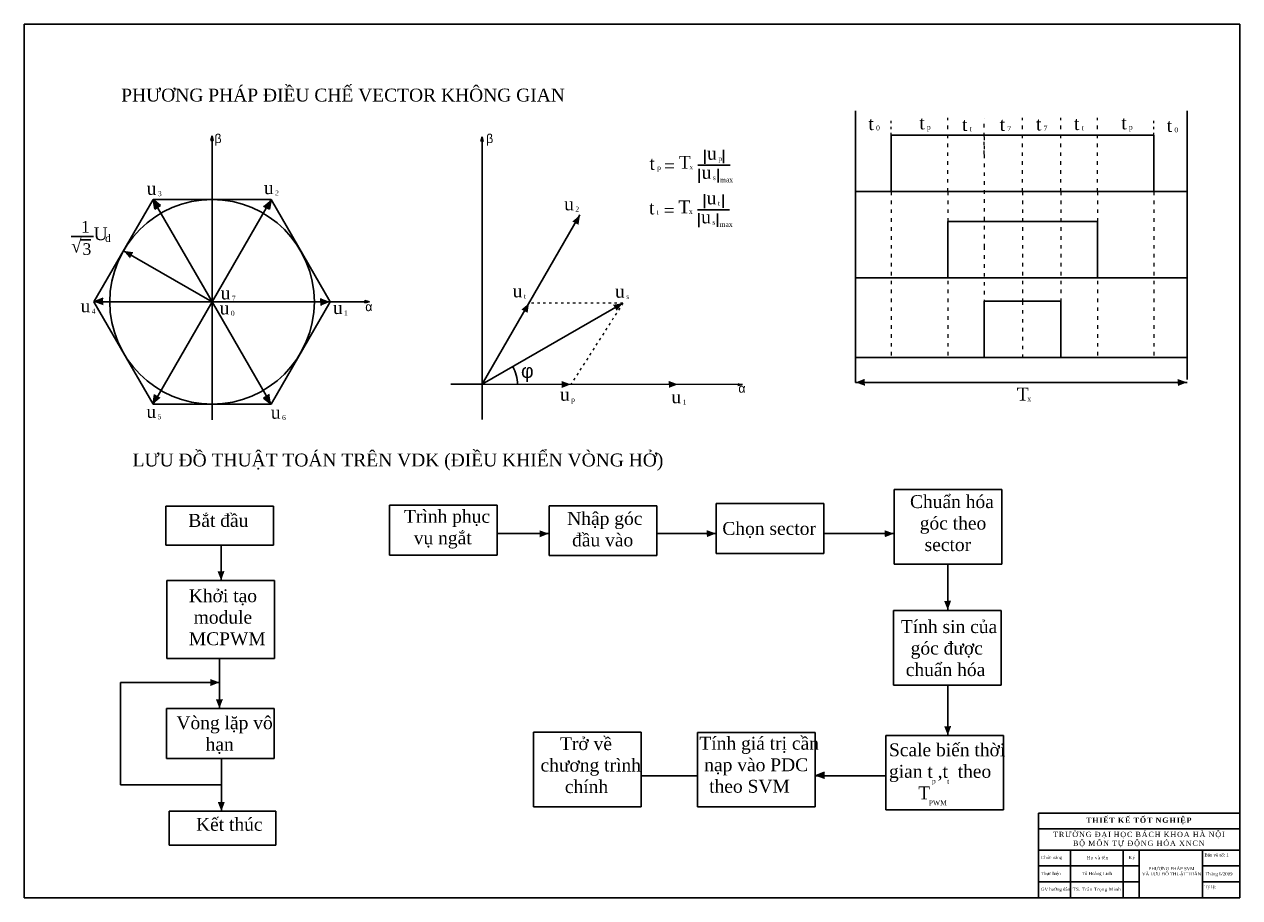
# Model space of a CAD drawing. Header units: inches. Extents: x 0 to 6137, y 1 to 4411.
import ezdxf

# ---------------------------------------------------------------- set-up
doc = ezdxf.new("R2010")
doc.units = ezdxf.units.IN
doc.header["$MEASUREMENT"] = 0
doc.linetypes.add('ACAD_ISO03W100', pattern=[30, 12, -18])
doc.layers.add('Layer1', color=7, linetype='ACAD_ISO03W100', lineweight=20)
doc.layers.add('Text', color=7, linetype='Continuous', lineweight=15)
doc.styles.add('style1', font='TIMES.TTF', dxfattribs={"height": 3})
doc.styles.add('style2', font='VNARIALI.TTF', dxfattribs={"width": 0.7, "height": 3})

msp = doc.modelspace()

# ---------------------------------------------------------------- hatches: boundary and pattern name
for points in [[(948.7, 3848), (942.2, 3824.6), (954.1, 3824.6)], [(2311.8, 3842.4), (2305.3, 3818.9), (2317.2, 3818.9)], [(658.4, 3477), (688.3, 3495.6), (649.8, 3526)], [(1245.8, 3525.6), (1207.7, 3493.7), (1238.7, 3477.1)], [(2805.4, 3447.5), (2767.3, 3415.6), (2798.3, 3398.9)], [(501.3, 3267.5), (533.2, 3229.4), (549.8, 3260.4)], [(351.9, 3009.7), (398.6, 2992.6), (397.5, 3027.8)], [(1544.3, 3009.7), (1497.6, 3026.8), (1498.7, 2991.6)], [(1743.3, 3009.7), (1719.9, 3016.1), (1719.9, 3004.2)], [(2548.3, 3002.9), (2510.2, 2971), (2541.2, 2954.3)], [(3021.5, 3003.2), (2972.6, 2994.6), (2991.1, 2964.7)], [(2759.5, 2593.1), (2712.8, 2610.1), (2713.9, 2574.9)], [(3300.5, 2593.3), (3253.8, 2610.3), (3254.9, 2575.2)], [(3626.3, 2593.1), (3602.9, 2599.6), (3602.9, 2587.7)], [(4197.5, 2602.9), (4244.2, 2585.9), (4243.1, 2621)], [(5870.2, 2603.1), (5823.5, 2620.2), (5824.6, 2585)], [(650.1, 2493.9), (688.2, 2525.9), (657.2, 2542.5)], [(1245.6, 2493.7), (1237.1, 2542.7), (1207.1, 2524.2)], [(2648, 1839.2), (2601.2, 1856.3), (2602.3, 1821.1)], [(3492.1, 1840), (3445.3, 1857), (3446.4, 1821.9)], [(4390.7, 1839.7), (4344, 1856.7), (4345, 1821.5)], [(993.6, 1603.2), (1010.6, 1650), (975.5, 1648.9)], [(4662.4, 1453.9), (4679.5, 1500.6), (4644.3, 1499.5)], [(985.5, 1088.1), (938.8, 1105.2), (939.9, 1070)], [(985.4, 956.9), (1002.5, 1003.6), (967.3, 1002.5)], [(4662.7, 820.7), (4679.7, 867.4), (4644.6, 866.3)], [(3994.4, 617), (4041.2, 599.9), (4040.1, 635.1)], [(995.2, 437.8), (1012.2, 484.5), (977, 483.4)]]:
    msp.add_hatch(color=256).paths.add_polyline_path(points)

# ---------------------------------------------------------------- linework, layer by layer
for p, q in [((4196.9, 3974.6), (4196.9, 2603)), ((5870.9, 3974.6), (5870.9, 3130.5)), ((948.7, 3848), (942.2, 3824.6)), ((942.2, 3824.6), (954.1, 3824.6)), ((947.9, 3605.9), (947.9, 3831.5)), ((954.1, 3824.6), (948.7, 3848)), ((2311.8, 3842.4), (2305.3, 3818.9)), ((2317.2, 3818.9), (2311.8, 3842.4)), ((2311.8, 3842.2), (2311.8, 2414.9)), ((4377.4, 3851.7), (4377.4, 3566.6)), ((4377.4, 3851.7), (5703.1, 3851.7)), ((5703.1, 3851.7), (5703.1, 3566.6)), ((3435.8, 3778), (3435.8, 3707.2)), ((3530.6, 3777), (3530.6, 3709.2)), ((3400.4, 3699.8), (3501, 3699.8)), ((3501, 3699.8), (3516.8, 3699.8)), ((3516.8, 3699.8), (3563.3, 3699.8)), ((3408.1, 3681.8), (3408.1, 3611.1)), ((3502.9, 3680.8), (3502.9, 3613.1)), ((947.9, 3605.9), (947.9, 2413.4)), ((4196.9, 3566.6), (5870.9, 3566.6)), ((649.8, 3526), (351.6, 3009.7)), ((649.8, 2493.3), (1246, 3526)), ((1246, 3526), (649.8, 3526)), ((649.8, 3526), (658.4, 3477)), ((688.3, 3495.6), (649.8, 3526)), ((1238.7, 3477.1), (1245.8, 3525.6)), ((1544.1, 3009.7), (1246, 3526)), ((3433.8, 3552.9), (3433.8, 3482.2)), ((3528.6, 3551.9), (3528.6, 3484.2)), ((658.4, 3477), (688.3, 3495.6)), ((947.9, 3009.7), (672.9, 3486)), ((1207.7, 3493.7), (1238.7, 3477.1)), ((2311.8, 2593.3), (2805.6, 3448.6)), ((3398.4, 3474.8), (3499, 3474.8)), ((3406.1, 3456.8), (3406.1, 3386)), ((3499, 3474.8), (3514.8, 3474.8)), ((3500.8, 3455.8), (3500.8, 3388)), ((3514.8, 3474.8), (3561.2, 3474.8)), ((4662.7, 3415.6), (5417.9, 3415.6)), ((4662.7, 3415.6), (4662.7, 3130.5)), ((5417.9, 3415.6), (5417.9, 3130.5)), ((236.4, 3339.4), (349, 3339.4)), ((281.2, 3322.8), (336.5, 3322.8)), ((947.9, 3009.7), (500.7, 3267.8)), ((4196.9, 3130.5), (5870.9, 3130.5)), ((5870.9, 3013.1), (5870.9, 3130.5)), ((947.9, 3009.7), (351.6, 3009.7)), ((351.6, 3009.7), (649.8, 2493.3)), ((397.5, 3027.8), (351.9, 3009.7)), ((947.9, 3009.7), (1246, 2493.3)), ((947.9, 3009.7), (1462.1, 3009.7)), ((1246, 2493.3), (1544.1, 3009.7)), ((1462.1, 3009.7), (1544.1, 3009.7)), ((1497.6, 3026.8), (1498.7, 2991.6)), ((1497.6, 3026.8), (1498.7, 2991.6)), ((1544.1, 3009.7), (1544.1, 3009.7)), ((1544.1, 3009.7), (1719.9, 3009.7)), ((1743.3, 3009.7), (1719.9, 3016.1)), ((1719.9, 3016.1), (1719.9, 3004.2)), ((1719.9, 3004.2), (1743.3, 3009.7)), ((4847.3, 3013.1), (4847.3, 2728)), ((4847.3, 3013.1), (5233.3, 3013.1)), ((5233.3, 3013.1), (5233.3, 2728)), ((5870.9, 3013.1), (5870.9, 2618.1)), ((2311.8, 2593.3), (3022.3, 3003.4)), ((4196.9, 2728), (5870.9, 2728)), ((2311.8, 2593.3), (2152.9, 2593.3)), ((2311.8, 2593.3), (3626.3, 2593.1)), ((3602.9, 2587.7), (3626.3, 2593.1)), ((4196.9, 2603), (5870.9, 2603)), ((657.2, 2542.5), (650.1, 2493.9)), ((1237.1, 2542.7), (1207.1, 2524.2)), ((1207.1, 2524.2), (1245.6, 2493.7)), ((649.8, 2493.3), (1246, 2493.3)), ((4391.5, 2062.5), (4391.5, 1810.5)), ((4935.1, 2062.5), (4391.5, 2062.5)), ((4935.1, 1810.5), (4935.1, 2062.5)), ((714.7, 1978.5), (714.7, 1781.6)), ((1258.3, 1781.6), (1258.3, 1978.5)), ((1843.3, 1983.2), (1843.3, 1731.2)), ((2387, 1983.2), (1843.3, 1983.2)), ((2387, 1731.2), (2387, 1983.2)), ((2650.1, 1980.3), (2650.1, 1728.3)), ((3193.7, 1980.3), (2650.1, 1980.3)), ((3193.7, 1728.3), (3193.7, 1980.3)), ((3493, 1991.6), (3493, 1739.6)), ((4036.6, 1991.6), (3493, 1991.6)), ((4036.6, 1739.6), (4036.6, 1991.6)), ((714.7, 1781.6), (1258.3, 1781.6)), ((2387, 1840), (2650.1, 1840)), ((3193.7, 1840), (3493, 1840)), ((4036.6, 1840), (4391.5, 1840)), ((4391.5, 1810.5), (4391.5, 1685.8)), ((4935.1, 1810.5), (4935.1, 1685.8)), ((1843.3, 1731.2), (2387, 1731.2)), ((2650.1, 1728.3), (3193.7, 1728.3)), ((3493, 1739.6), (4036.6, 1739.6)), ((4935.1, 1685.8), (4391.5, 1685.8)), ((4662.6, 1685.8), (4662.6, 1450.9)), ((719.7, 1603.4), (719.7, 1351.4)), ((1263.3, 1603.4), (719.7, 1603.4)), ((1263.3, 1351.4), (1263.3, 1603.4)), ((4388.8, 1450.9), (4388.8, 1198.9)), ((4932.4, 1450.9), (4388.8, 1450.9)), ((4932.4, 1198.9), (4932.4, 1450.9)), ((719.7, 1351.4), (719.7, 1209.2)), ((1263.3, 1351.4), (1263.3, 1209.2)), ((1263.3, 1209.2), (719.7, 1209.2)), ((4388.8, 1198.9), (4388.8, 1074.2)), ((4932.4, 1198.9), (4932.4, 1074.2)), ((485.7, 1079.7), (485.7, 1088.2)), ((485.7, 570.2), (485.7, 1079.7)), ((4932.4, 1074.2), (4388.8, 1074.2)), ((4662.6, 1074.2), (4662.6, 820.6)), ((717, 956), (717, 704)), ((1260.7, 956), (717, 956)), ((1260.7, 704), (1260.7, 956)), ((2570.5, 836.2), (2570.5, 584.2)), ((3114.1, 836.2), (2570.5, 836.2)), ((3114.1, 584.2), (3114.1, 836.2)), ((3399.5, 835.7), (3399.5, 583.7)), ((3943.1, 835.7), (3399.5, 835.7)), ((3943.1, 835.7), (3993.7, 835.7)), ((3993.7, 835.7), (3993.7, 459.1)), ((4350.1, 820.6), (4350.1, 568.6)), ((4893.7, 820.6), (4350.1, 820.6)), ((4893.7, 820.6), (4944.3, 820.6)), ((4944.3, 820.6), (4944.3, 443.9)), ((717, 704), (1260.7, 704)), ((4350.1, 616.9), (3993.7, 616.9)), ((4040.1, 635.1), (3994.4, 617)), ((2570.5, 584.2), (2570.5, 459.5)), ((3114.1, 584.2), (3114.1, 459.5)), ((3399.5, 583.7), (3399.5, 459.1)), ((4350.1, 568.6), (4350.1, 443.9)), ((3114.1, 459.5), (2570.5, 459.5)), ((3943.1, 459.1), (3399.5, 459.1)), ((3943.1, 459.1), (3993.7, 459.1)), ((4893.7, 443.9), (4350.1, 443.9)), ((4893.7, 443.9), (4944.3, 443.9)), ((6136.7, 428.5), (6136.7, 1)), ((730.7, 266.9), (1270, 266.9))]:
    msp.add_line(p, q)
at = {"ltscale": 1.5}
for p, q in [((714.7, 1978.5), (1258.3, 1978.5)), ((993.5, 1781.6), (993.5, 1603.4)), ((985.4, 956), (985.4, 1209.2)), ((485.7, 1088.2), (985.4, 1088.2)), ((995.2, 437.7), (995.2, 704)), ((3386.9, 616.9), (3114.1, 616.9)), ((3386.9, 616.9), (3399.5, 616.9)), ((3994.4, 617), (3993.7, 617)), ((995.2, 570.2), (485.7, 570.2)), ((730.7, 266.9), (730.7, 437.7)), ((730.7, 437.7), (1270, 437.7)), ((1270, 437.7), (1270, 266.9))]:
    msp.add_line(p, q, dxfattribs=at)
msp.add_lwpolyline([(6136.7, 1), (-0.2, 1), (-0.2, 4411.2), (6136.7, 4411.2)], close=True)
msp.add_circle((947.9, 3009.7), 516.4)
msp.add_arc((2311.8, 2593.3), 178.4, 359.99116, 29.99116)
at = {"layer": 'Layer1'}
for p, q in [((4377.4, 3851.7), (4377.4, 3939.6)), ((5703.1, 3851.7), (5703.1, 3939.6)), ((3022.3, 3003.4), (2548.6, 3003.4)), ((3022.3, 3003.4), (2759.8, 2593.2))]:
    msp.add_line(p, q, dxfattribs=at)
at = {"layer": 'Layer1', "ltscale": 1.5}
for p, q in [((4662.7, 3566.6), (4662.7, 3939.6)), ((4847.3, 3755.4), (4847.3, 3935.7)), ((5040.3, 3566.6), (5040.3, 3939.6)), ((5233.3, 3566.6), (5233.3, 3939.6)), ((5417.9, 3566.6), (5417.9, 3939.6)), ((4847.3, 3843.3), (4847.3, 3289.9)), ((4377.4, 3566.6), (4377.4, 2728)), ((4662.7, 3566.6), (4662.7, 2728)), ((5040.3, 3566.6), (5040.3, 3013.1)), ((5233.3, 3566.6), (5233.3, 3013.1)), ((5417.9, 3566.6), (5417.9, 2728)), ((5703.1, 3566.6), (5703.1, 2728)), ((4847.3, 3289.9), (4847.3, 3013.1)), ((5040.3, 3013.1), (5040.3, 2728))]:
    msp.add_line(p, q, dxfattribs=at)
at = {"layer": 'Text', "lineweight": 30, "ltscale": 10}
for p, q in [((5121.5, 1), (5121.5, 428.5)), ((5121.5, 428.5), (6136.7, 428.5)), ((5121.5, 348.3), (6136.7, 348.3)), ((5121.5, 241.5), (6136.7, 241.5)), ((5281.8, 1), (5281.8, 241.5)), ((5549, 1), (5549, 241.5)), ((5629.1, 1), (5629.1, 241.5)), ((5949.7, 1), (5949.7, 241.5)), ((5121.5, 161.3), (5629.1, 161.3)), ((5949.7, 161.3), (6136.7, 161.3)), ((5121.5, 81.2), (5629.1, 81.2)), ((5949.7, 81.2), (6136.7, 81.2)), ((5121.5, 1), (6136.7, 1))]:
    msp.add_line(p, q, dxfattribs=at)

# ---------------------------------------------------------------- texts
at = {"attachment_point": 1}
for s, insert, char_height in [('{\\fTimes New Roman|b0|i0|c0|p18;PHƯƠNG PHÁP ĐIỀU CHẾ VECTOR KHÔNG GIAN}', (488.9, 4086.4), 65.129), ('{\\fTimes New Roman|b0|i0|c0|p18;t}', (4261.9, 3942.2), 65.129), ('{\\fTimes New Roman|b0|i0|c0|p18;t}', (4518.8, 3945.9), 65.129), ('{\\fTimes New Roman|b0|i0|c0|p18;t}', (4734.6, 3937.8), 65.129), ('{\\fTimes New Roman|b0|i0|c0|p18;t}', (4924.5, 3938.3), 65.129), ('{\\fTimes New Roman|b0|i0|c0|p18;t}', (5107.8, 3940.4), 65.129), ('{\\fTimes New Roman|b0|i0|c0|p18;t}', (5299.6, 3942.5), 65.129), ('{\\fTimes New Roman|b0|i0|c0|p18;t}', (5538.7, 3945.9), 65.129), ('{\\fTimes New Roman|b0|i0|c0|p18;t}', (5768.4, 3932.6), 65.129), ('{\\fTimes New Roman|b0|i0|c0|p18;0}', (4300.7, 3900.6), 25.083), ('{\\fTimes New Roman|b0|i0|c0|p18;p}', (4557.7, 3904.4), 25.083), ('{\\fTimes New Roman|b0|i0|c0|p18;t}', (4773.4, 3896.2), 25.083), ('{\\fTimes New Roman|b0|i0|c0|p18;7}', (4963.3, 3896.8), 25.083), ('{\\fTimes New Roman|b0|i0|c0|p18;7}', (5146.7, 3898.9), 25.083), ('{\\fTimes New Roman|b0|i0|c0|p18;t}', (5338.5, 3901), 25.083), ('{\\fTimes New Roman|b0|i0|c0|p18;p}', (5577.6, 3904.4), 25.083), ('{\\fTimes New Roman|b0|i0|c0|p18;0}', (5807.2, 3891), 25.083), ('{\\f.VnArial|b0|i0|c0|p34;β}', (960.1, 3856.8), 45), ('{\\f.VnArial|b0|i0|c0|p34;β}', (2331.7, 3856.8), 45), ('{\\fTimes New Roman|b0|i0|c0|p18;T}', (3304.7, 3747), 65.129), ('{\\fTimes New Roman|b0|i0|c0|p18;u}', (3447.4, 3792.2), 65.129), ('{\\fTimes New Roman|b0|i0|c0|p18;t}', (3156.5, 3741.7), 65.129), ('{\\fTimes New Roman|b0|i0|c0|p18;p}', (3195.3, 3700.1), 25.083), ('{\\fTimes New Roman|b0|i0|c0|p18;=}', (3230.1, 3729), 65.129), ('{\\fTimes New Roman|b0|i0|c0|p18;x}', (3357.9, 3703.7), 25.083), ('{\\fTimes New Roman|b0|i0|c0|p18;p}', (3504, 3745.6), 25.083), ('{\\fTimes New Roman|b0|i0|c0|p18;u}', (3419.7, 3696.1), 65.129), ('{\\fTimes New Roman|b0|i0|c0|p18;s}', (3476.3, 3649.5), 25.083), ('{\\fTimes New Roman|b0|i0|c0|p18;max}', (3512.7, 3638.4), 25.083), ('{\\fTimes New Roman|b0|i0|c0|p18;u}', (618.1, 3615.2), 65.129), ('{\\fTimes New Roman|b0|i0|c0|p18;3}', (674.7, 3568.6), 25.083), ('{\\fTimes New Roman|b0|i0|c0|p18;u}', (1209.4, 3618.8), 65.129), ('{\\fTimes New Roman|b0|i0|c0|p18;2}', (1266, 3572.2), 25.083), ('{\\fTimes New Roman|b0|i0|c0|p18;u}', (2725.6, 3536.9), 65.129), ('{\\fTimes New Roman|b0|i0|c0|p18;t}', (3154.5, 3516.6), 65.129), ('{\\fTimes New Roman|b0|i0|c0|p18;T}', (3302.7, 3522), 65.129), ('{\\fTimes New Roman|b0|i0|c0|p18;u}', (3445.4, 3567.2), 65.129), ('{\\fTimes New Roman|b0|i0|c0|p18;t}', (3502, 3520.6), 25.083), ('{\\fTimes New Roman|b0|i0|c0|p18;2}', (2782.2, 3490.3), 25.083), ('{\\fTimes New Roman|b0|i0|c0|p18;t}', (3193.3, 3475.1), 25.083), ('{\\fTimes New Roman|b0|i0|c0|p18;=}', (3228, 3503.9), 65.129), ('{\\fTimes New Roman|b0|i0|c0|p18;x}', (3355.8, 3478.7), 25.083), ('{\\fTimes New Roman|b0|i0|c0|p18;u}', (3417.6, 3471), 65.129), ('{\\fTimes New Roman|b0|i0|c0|p18;1}', (286.1, 3418.2), 58.672), ('{\\fTimes New Roman|b0|i0|c0|p18;U}', (349.5, 3386.3), 65.129), ('{\\fTimes New Roman|b0|i0|c0|p18;s}', (3474.2, 3424.4), 25.083), ('{\\fTimes New Roman|b0|i0|c0|p18;max}', (3510.7, 3413.3), 25.083), ('{\\fTimes New Roman|b0|i0|c0|p18;\\H1.083x;√}', (236.4, 3322.8), 58.672), ('{\\fTimes New Roman|b0|i0|c0|p18;d}', (407.5, 3350.7), 38.435), ('{\\fTimes New Roman|b0|i0|c0|p18;3}', (293.9, 3305.7), 58.672), ('{\\fTimes New Roman|b0|i0|c0|p18;u}', (991.2, 3087), 65.129), ('{\\fTimes New Roman|b0|i0|c0|p18;u}', (2465.7, 3097.6), 65.129), ('{\\fTimes New Roman|b0|i0|c0|p18;u}', (2982.5, 3095.8), 65.129), ('{\\fTimes New Roman|b0|i0|c0|p18;7}', (1047.8, 3040.4), 25.083), ('{\\fTimes New Roman|b0|i0|c0|p18;t}', (2522.3, 3051), 25.083), ('{\\fTimes New Roman|b0|i0|c0|p18;s}', (3039.1, 3049.2), 25.083), ('{\\fTimes New Roman|b0|i0|c0|p18;u}', (283.7, 3022.1), 65.129), ('{\\fTimes New Roman|b0|i0|c0|p18;4}', (340.3, 2975.5), 25.083), ('{\\fTimes New Roman|b0|i0|c0|p18;u}', (986.1, 3011.1), 65.129), ('{\\fTimes New Roman|b0|i0|c0|p18;0}', (1042.7, 2964.5), 25.083), ('{\\fTimes New Roman|b0|i0|c0|p18;u}', (1558.1, 3013.4), 65.129), ('{\\fTimes New Roman|b0|i0|c0|p18;1}', (1614.7, 2966.8), 25.083), ('{\\f.VnArial|b0|i0|c0|p34;α}', (1721.4, 3007.7), 45), ('{\\f.VnArial|b0|i0|c0|p34;\\H1.083x;φ}', (2507.8, 2696.2), 65.129), ('{\\f.VnArial|b0|i0|c0|p34;α}', (3605.3, 2595.9), 45), ('{\\fTimes New Roman|b0|i0|c0|p18;u}', (2704.3, 2575.4), 65.129), ('{\\fTimes New Roman|b0|i0|c0|p18;p}', (2760.9, 2528.8), 25.083), ('{\\fTimes New Roman|b0|i0|c0|p18;u}', (3267.1, 2562.9), 65.129), ('{\\fTimes New Roman|b0|i0|c0|p18;1}', (3323.7, 2516.3), 25.083), ('{\\fTimes New Roman|b0|i0|c0|p18;T}', (5011.3, 2576.6), 65.129), ('{\\fTimes New Roman|b0|i0|c0|p18;x}', (5064.4, 2533.3), 25.083), ('{\\fTimes New Roman|b0|i0|c0|p18;u}', (616.5, 2488.9), 65.129), ('{\\fTimes New Roman|b0|i0|c0|p18;u}', (1244.6, 2484.6), 65.129), ('{\\fTimes New Roman|b0|i0|c0|p18;5}', (673.1, 2442.3), 25.083), ('{\\fTimes New Roman|b0|i0|c0|p18;6}', (1301.2, 2438), 25.083), ('{\\fTimes New Roman|b0|i0|c0|p18;LƯU ĐỒ THUẬT TOÁN TRÊN VDK (ĐIỀU KHIỂN VÒNG HỞ)}', (546.5, 2243.8), 65.129), ('{\\fTimes New Roman|b0|i0|c0|p18;Chuẩn hóa \\P  góc theo \\P   sector}', (4472, 2033.6), 65.129), ('{\\fTimes New Roman|b0|i0|c0|p18;Trình phục\\P  vụ ngắt}', (1917.1, 1959.1), 65.129), ('{\\fTimes New Roman|b0|i0|c0|p18;Bắt đầu}', (827.8, 1938.7), 65.129), ('{\\fTimes New Roman|b0|i0|c0|p18;Nhập góc\\P đầu vào}', (2741.2, 1948.6), 65.129), ('{\\fTimes New Roman|b0|i0|c0|p18;Chọn sector}', (3524.4, 1898.1), 65.129), ('{\\fTimes New Roman|b0|i0|c0|p18;Khởi tạo\\P module\\PMCPWM}', (830.5, 1558.4), 65.129), ('{\\fTimes New Roman|b0|i0|c0|p18;Tính sin của\\P  góc được\\P chuẩn hóa}', (4426, 1402.4), 65.129), ('{\\fTimes New Roman|b0|i0|c0|p18;Vòng lặp vô\\P      hạn}', (767.9, 917.1), 65.129), ('{\\fTimes New Roman|b0|i0|c0|p18;    Trở về\\Pchương trình\\P     chính}', (2606.4, 811.6), 65.129), ('{\\fTimes New Roman|b0|i0|c0|p18;Tính giá trị cần\\P nạp vào PDC \\P  theo SVM  }', (3408.6, 813.4), 65.129), ('{\\fTimes New Roman|b0|i0|c0|p18;Scale biến thời\\Pgian t ,t  theo\\P      T}', (4365.8, 780.2), 65.129), ('{\\fTimes New Roman|b0|i0|c0|p18;p}', (4582.9, 603), 25.083), ('{\\fTimes New Roman|b0|i0|c0|p18;t}', (4659.2, 600.9), 25.083), ('{\\fTimes New Roman|b0|i0|c0|p18;PWM}', (4566.5, 493.1), 25.083), ('{\\fTimes New Roman|b0|i0|c0|p18;Kết thúc}', (866.7, 404), 65.129)]:
    msp.add_mtext(s, dxfattribs=dict(at, insert=insert, char_height=char_height))
at = {"style": 'style1'}
for s, insert, char_height, width, attachment_point in [('Bản vẽ số: 1', (5959, 224.4), 16.029, 139.811, 1), ('Tô Hoàng Linh', (5415.8, 120.6), 16.029, 267.148, 5), ('PHƯƠNG PHÁP SVM\\PVÀ LƯU ĐỒ THUẬT TOÁN', (5792.8, 132.7), 16.029, 292.709, 5), ('Tháng 6/2009', (5963.6, 129.3), 16.029, 139.811, 1), ('Tỷ lệ: ', (5959.9, 64), 16.03, 117.372, 1)]:
    msp.add_mtext(s, dxfattribs=dict(at, insert=insert, char_height=char_height, width=width, attachment_point=attachment_point))
at = {"layer": 'Text', "lineweight": 30, "ltscale": 10, "style": 'style2'}
for s, insert, char_height, width, attachment_point in [('{\\fTimes New Roman|b1|i0|c0|p18;\\W1;\\T1.15;\\C0;THIẾT KẾ TỐT NGHIỆP}', (5629.1, 388.4), 26.715, 1015.163, 5), ('{\\fTimes New Roman|b0|i0|c0|p18;\\W1;\\T1.15;\\C0;TR\\fTimes New Roman|b0|i0|c238|p18;Ư\\fTimes New Roman|b0|i0|c0|p18;Ờ\\fTimes New Roman|b0|i0|c238|p18;NG Đ\\fTimes New Roman|b0|i0|c0|p18;Ạ\\fTimes New Roman|b0|i0|c238|p18;I H\\fTimes New Roman|b0|i0|c0|p18;Ọ\\fTimes New Roman|b0|i0|c238|p18;C B\\fTimes New Roman|b0|i0|c0|p18;Á\\fTimes New Roman|b0|i0|c238|p18;CH KHOA H\\fTimes New Roman|b0|i0|c0|p18;À NỘI\\PBỘ MÔN TỰ \\fTimes New Roman|b0|i0|c238|p18;Đ\\fTimes New Roman|b0|i0|c0|p18;ỘNG HÓA XNCN}', (5629.1, 294.9), 26.7148, 1015.163, 5), ('{\\fTimes New Roman|b0|i0|c0|p18;\\W1;\\C0;  Chứ\\fTimes New Roman|b0|i0|c238|p18;c năng}', (5121.5, 201.4), 16.029, 160.289, 4), ('{\\fTimes New Roman|b0|i0|c0|p18;\\W1;\\T1.15;\\C0; Họ và tên}', (5415.4, 201.4), 16.029, 267.148, 5), ('{\\fTimes New Roman|b0|i0|c0|p18;\\W1;\\T1.15;\\C0; Ký}', (5589, 201.4), 16.029, 80.144, 5), ('{\\fTimes New Roman|b0|i0|c0|p18;\\W1;\\C0;  Thự\\fTimes New Roman|b0|i0|c238|p18;c hi\\fTimes New Roman|b0|i0|c0|p18;ện}', (5121.5, 121.3), 16.0289, 160.289, 4), ('{\\fTimes New Roman|b0|i0|c0|p18;\\W1;\\C0;  GV h\\fTimes New Roman|b0|i0|c238|p18;ư\\fTimes New Roman|b0|i0|c0|p18;ớ\\fTimes New Roman|b0|i0|c238|p18;ng d\\fTimes New Roman|b0|i0|c0|p18;ẫn}', (5121.5, 41.1), 16.0289, 160.289, 4), ('{\\fTimes New Roman|b0|i0|c0|p18;\\W1;\\T1.15;\\C0;TS. Trần Trọng Minh}', (5415.4, 41.1), 16.029, 267.148, 5)]:
    msp.add_mtext(s, dxfattribs=dict(at, insert=insert, char_height=char_height, width=width, attachment_point=attachment_point))

doc.saveas('drawing.dxf')
